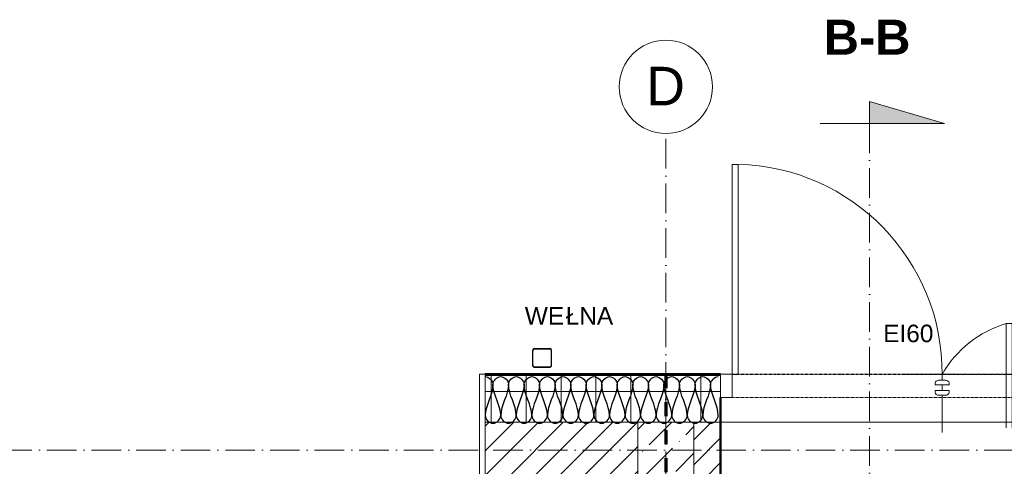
# Model space of a CAD drawing. Header units: millimetres. Extents: x -175722 to -110961, y 52375 to 104640.
# Tile 120 of 146: x -155373 to -154951, y 81278 to 81469. Entities that reach past the tile are written whole.
import ezdxf

# ---------------------------------------------------------------- set-up
doc = ezdxf.new("R2010")
doc.units = ezdxf.units.MM
for name, pattern in [('Dash', [11.999999, 6, -6]), ('Linia siatki', [19.05, 12.7, -3.175, 0, -3.175]), ('Przerywana gęsta', [4, 2, -2])]:
    doc.linetypes.add(name, pattern=pattern)
for name, color, linetype, lineweight in [('A-DETL', 90, 'Continuous', 5), ('A-DOOR', 31, 'Continuous', 5), ('A-DOOR-FRAM', 31, 'Continuous', 18), ('A-DOOR-HDLN', 31, 'Przerywana gęsta', 18), ('A-FLOR', 192, 'Continuous', 5), ('A-GENM', 13, 'Continuous', 5), ('A-WALL', 113, 'Continuous', 5), ('A-WALL-PATT', 111, 'Continuous', 50), ('G-ANNO-SYMB', 111, 'Continuous', 5), ('G-ANNO-TEXT', 231, 'Continuous', 5), ('S-COLS', 52, 'Continuous', 5), ('S-GRID', 1, 'Continuous', 5), ('S-GRID-IDEN', 1, 'Continuous', 5)]:
    doc.layers.add(name, color=color, linetype=linetype, lineweight=lineweight)
doc.styles.add('Arial_2', font='arial.ttf', dxfattribs={"height": 100})
doc.styles.add('Arial_5', font='arial.ttf', dxfattribs={"height": 2.5})
doc.styles.add('Arial_B', font='arialbd.ttf', dxfattribs={"height": 150})

# ---------------------------------------------------------------- blocks, each defined once
blk = doc.blocks.new('Drzwi-garażowe-wypukłe - 500x230-2384242-PARTER')
at = {"layer": 'A-DOOR-FRAM'}
for p, q in [((2250, 226.825), (2250, -233.175)), ((2275, 226.825), (2250, 226.825)), ((2275, -233.175), (2275, 226.825))]:
    blk.add_line(p, q, dxfattribs=at)
blk = doc.blocks.new('Drzwi_dwuskrzydłowe - 120x200-2387276-PARTER')
at = {"layer": 'A-DOOR'}
for p, q in [((-570, 1079.2), (-595, 1079.2)), ((-595, 1079.2), (-595, 179.2)), ((-570, 179.2), (-570, 1079.2)), ((580, -50), (580, 397.2)), ((580, 397.2), (605, 397.2)), ((605, 397.2), (605, -50)), ((-595, 179.2), (-570, 179.2)), ((305, 155), (305, 186.1)), ((305, 110), (305, 135)), ((305, -70), (305, 90))]:
    blk.add_line(p, q, dxfattribs=at)
at = {"layer": 'A-DOOR', "linetype": 'Przerywana gęsta'}
for p, q in [((-595, 180), (305, 180)), ((305, 180), (143.1, 180)), ((359, 180), (305, 180)), ((605, 180), (305, 180)), ((307.5, -280), (-595, -280)), ((145.1, -280), (307.5, -280)), ((359, -280), (305, -280)), ((305, -280), (605, -280))]:
    blk.add_line(p, q, dxfattribs=at)
at = {"layer": 'A-DOOR', "lineweight": 18}
for p, q in [((275, 142), (275, 135)), ((275, 135), (335, 135)), ((305, 155), (290, 155)), ((320, 155), (305, 155)), ((335, 135), (335, 142)), ((335, 110), (275, 110)), ((275, 110), (275, 103)), ((290, 90), (305, 90)), ((305, 90), (320, 90)), ((335, 103), (335, 110))]:
    blk.add_line(p, q, dxfattribs=at)
at = {"layer": 'A-DOOR'}
for centre, radius, start, end in [((-589, 185.3), 894.1, 359.607, 88.777), ((711.6, -51.3), 467.4, 106.357, 150.4499), ((290.1, 139.7), 15.3, 90.4435, 171.4975), ((319.9, 139.7), 15.3, 8.5025, 89.5565), ((290.1, 105.3), 15.3, 188.5025, 269.5565), ((319.9, 105.3), 15.3, 270.4435, 351.4975)]:
    blk.add_arc(centre, radius, start, end, dxfattribs=at)
at = {"layer": 'A-DOOR', "lineweight": 18}
for centre, start, end in [((290.1, 139.7), 90.4435, 171.4975), ((319.9, 139.7), 8.5025, 89.5565), ((290.1, 105.3), 188.5025, 269.5565), ((319.9, 105.3), 270.4435, 351.4975)]:
    blk.add_arc(centre, 15.3, start, end, dxfattribs=at)
at = {"layer": 'A-DOOR-FRAM'}
for p, q in [((-595, 180), (-645, 180)), ((-645, 180), (-645, 80)), ((-595, 80), (-595, 180)), ((655, 180), (605, 180)), ((605, 180), (605, 80)), ((655, 80), (655, 180)), ((-645, 80), (-595, 80)), ((605, 80), (655, 80))]:
    blk.add_line(p, q, dxfattribs=at)
at = {"layer": 'A-DOOR-HDLN'}
for p, q in [((-595, 179.2), (655, 179.2)), ((-595, 80), (605, 80))]:
    blk.add_line(p, q, dxfattribs=at)
blk = doc.blocks.new('Galeco_STAL2_-_System_rynnowy_-_Rura_spustowa - Rura spustowa-2485265-PARTER')
at = {"layer": 'A-GENM', "lineweight": 25}
for p, q in [((-266884.4, 43033.4), (-266884.4, 43099.4)), ((-266878.2, 43105.6), (-266812.2, 43105.6)), ((-266806, 43099.4), (-266806, 43033.4)), ((-266812.2, 43027.2), (-266878.2, 43027.2))]:
    blk.add_line(p, q, dxfattribs=at)
for centre, radius, start, end in [((-266877.2, 43098.4), 8, 90, 180), ((-266878.2, 43099.4), 6.2, 90, 180), ((-266813.2, 43098.4), 8, 0, 90), ((-266812.2, 43099.4), 6.2, 0, 90), ((-266877.2, 43034.4), 8, 180, 270), ((-266878.2, 43033.4), 6.2, 180, 270), ((-266813.2, 43034.4), 8, 270, 0), ((-266812.2, 43033.4), 6.2, 270, 0)]:
    blk.add_arc(centre, radius, start, end, dxfattribs=at)
blk = doc.blocks.new('Galeco STAL2 - Obejma - Galeco STAL2 - Obejma-2484166-PARTER')
at = {"layer": 'A-GENM'}
for p, q in [((-40.8, -32), (-40.8, 32)), ((-40, 32), (-40, -32)), ((-32, 40.8), (32, 40.8)), ((32, 40), (-32, 40)), ((40, -32), (40, 32)), ((40.8, 32), (40.8, -32)), ((-32, -40), (32, -40)), ((32, -40.8), (-32, -40.8))]:
    blk.add_line(p, q, dxfattribs=at)
for centre, radius, start, end in [((-32, 32), 8.8, 90, 180), ((-32, 32), 8.8, 90, 180), ((-32, 32), 8, 90, 180), ((-32, 32), 8, 90, 180), ((32, 32), 8.8, 360, 90), ((32, 32), 8.8, 360, 90), ((32, 32), 8, 0, 90), ((32, 32), 8, 0, 90), ((-32, -32), 8.8, 180, 270), ((-32, -32), 8.8, 180, 270), ((-32, -32), 8, 180, 270), ((-32, -32), 8, 180, 270), ((32, -32), 8, 270, 360), ((32, -32), 8.8, 270, 360), ((32, -32), 8, 270, 360), ((32, -32), 8.8, 270, 360)]:
    blk.add_arc(centre, radius, start, end, dxfattribs=at)
blk = doc.blocks.new('Galeco STAL2 - Obejma - Galeco STAL2 - Obejma-V1-PARTER')
at = {"layer": 'A-GENM'}
for centre, radius, start, end in [((-32, 32), 8.8, 90, 180), ((-32, 32), 8.8, 90, 180), ((-32, 32), 8, 105, 165), ((-32, 32), 8, 105, 165), ((32, 32), 8.8, 360, 90), ((32, 32), 8.8, 360, 90), ((32, 32), 8, 15, 75), ((32, 32), 8, 15, 75), ((-32, -32), 8.8, 180, 270), ((-32, -32), 8.8, 180, 270), ((-32, -32), 8, 195, 255), ((-32, -32), 8, 195, 255), ((32, -32), 8.8, 270, 360), ((32, -32), 8.8, 270, 360), ((32, -32), 8, 285, 345), ((32, -32), 8, 285, 345)]:
    blk.add_arc(centre, radius, start, end, dxfattribs=at)
blk = doc.blocks.new('SŁUP ŻELBETOWY O PRZEKROJU PROSTOKĄTNYM - 24x24-V6-PARTER')
at = {"layer": 'S-COLS'}
h = blk.add_hatch(dxfattribs=at)
h.set_pattern_fill('FP_16', color=1, style=0, pattern_type=2)
h.set_pattern_definition([(45, (268114.35, -42671.44), (42.768647, 156.8179), [201.613, -40.323, 1.676, -38.646])])
h.paths.add_polyline_path([(120, -120), (120, 120), (-120, 120), (-120, -120)])
at = {"layer": 'S-COLS', "color": 10, "lineweight": 18}
for p, q in [((120, 120), (-120, 120)), ((-120, 120), (-120, -120)), ((120, -120), (120, 120)), ((-120, -120), (120, -120))]:
    blk.add_line(p, q, dxfattribs=at)
blk = doc.blocks.new('Siatka - 4 mm-108067-PARTER')
at = {"layer": 'S-GRID-IDEN'}
blk.add_circle((0, 0), 4, dxfattribs=at)
blk = doc.blocks.new('Przekrój - Numer-622677-PARTER')
at = {"layer": 'G-ANNO-SYMB'}
blk.add_hatch(color=256, dxfattribs=at).paths.add_polyline_path([(0, 6.46), (0, 0), (-1.865, 0)])
for p, q in [((0, 6.46), (-1.865, 0)), ((0, 6.46), (0, -4.233)), ((0, 0), (0, 6.46)), ((-1.865, 0), (0, 0))]:
    blk.add_line(p, q, dxfattribs=at)
blk = doc.blocks.new('1')
at = {"layer": 'A-WALL-PATT', "lineweight": 5}
h = blk.add_hatch(dxfattribs=at)
h.set_pattern_fill('FP_1', color=256, scale=0.1, style=0, pattern_type=2)
h.set_pattern_definition([(37.5, (-124135.7194, 82209.6026), (-0.2031655, 6.2155416), [0.1676, -4.7356, 0.1676, -5.3162, -5.2419]), (37.5, (-124135.7194, 82209.6026), (-0.2031655, 6.2155416), [-10.3871, 0.1676, -5.0743]), (7.5, (-124135.719, 82209.603), (5.7089758, 9.103654), [0.1676, -2.4775, 0.1676, -4.2517, -1.6935]), (7.5, (-124135.719, 82209.603), (5.7089758, 9.103654), [-7.0645, 0.1676, -1.5259]), (327.5, (-124139.687, 82209.6026), (10.0456335, 0.0182419), [0.1676, -1.4453, 0.1676, -5.6388, -7.5806]), (327.5, (-124139.687, 82209.6026), (10.0456335, 0.0182419), [-7.4193, 0.1676, -7.413]), (317.5, (-124139.687, 82209.603), (9.697195, 2.831187), [0.1676, -0.6388, 0.1676, -3.6388, -4.3548]), (317.5, (-124139.687, 82209.603), (9.697195, 2.831187), [-4.6129, 0.1676, -4.1872])])
h.paths.add_polyline_path([(-152074.65, 86508.75), (-152074.65, 86509.25), (-152179.65, 86509.25), (-152179.65, 86508.75), (-152179.15, 86508.75)])
h.paths.add_polyline_path([(-150288.15, 86508.75), (-150288.15, 86509.25), (-150793.65, 86509.25), (-150793.65, 86508.75), (-150301, 86508.75)])
h.paths.add_polyline_path([(-151479.65, 86508.75), (-151479.65, 86509.25), (-151619.65, 86509.25), (-151619.65, 86508.75)])
h.paths.add_polyline_path([(-150923.65, 86508.75), (-150923.65, 86509.25), (-151024.65, 86509.25), (-151024.65, 86508.75)])
h = blk.add_hatch(dxfattribs=at)
h.set_pattern_fill('FP_2', color=256, scale=0.1, style=0, pattern_type=2)
h.set_pattern_definition([(0, (-124135.72, 82209.603), (0, 15), []), (90, (-124135.72, 82209.603), (-15, 9e-16), [])])
h.paths.add_polyline_path([(-150923.65, 86488.75), (-150923.65, 86508.75), (-151024.65, 86508.75), (-151024.65, 86488.75), (-150935.15, 86488.75)])
h.paths.add_polyline_path([(-150332.15, 86488.75), (-150308.15, 86488.75), (-150308.15, 86508.75), (-150793.65, 86508.75), (-150793.65, 86488.75), (-150333.65, 86488.75)])
h.paths.add_polyline_path([(-152159.15, 86488.75), (-152074.65, 86488.75), (-152074.65, 86508.75), (-152179.15, 86508.75), (-152179.15, 86488.75)])
h.paths.add_polyline_path([(-151479.65, 86488.75), (-151479.65, 86508.75), (-151619.65, 86508.75), (-151619.65, 86488.75), (-151534.65, 86488.75)])
h = blk.add_hatch(dxfattribs=at)
h.set_pattern_fill('FP_3', color=256, scale=0.1, style=0, pattern_type=2)
h.set_pattern_definition([(45, (-124135.7194, 82209.603), (-5.3033009, 5.3033009), [])])
h.paths.add_polyline_path([(-151024.65, 86464.75), (-150959.15, 86464.75), (-150959.15, 86488.75), (-151024.65, 86488.75)])
h.paths.add_polyline_path([(-150333.65, 86464.75), (-150332.15, 86464.75), (-150332.15, 86488.75), (-150793.65, 86488.75), (-150793.65, 86464.75), (-150548.05, 86464.75)])
h.paths.add_polyline_path([(-152119.15, 86464.75), (-152074.65, 86464.75), (-152074.65, 86488.75), (-152119.15, 86488.75), (-152119.15, 86471.09)])
h.paths.add_polyline_path([(-151479.65, 86464.75), (-151479.65, 86488.75), (-151534.65, 86488.75), (-151534.65, 86464.75)])
h.paths.add_polyline_path([(-150923.65, 86464.75), (-150923.65, 86488.75), (-150935.15, 86488.75), (-150935.15, 86464.75), (-150933.65, 86464.75)])
h.paths.add_polyline_path([(-151619.65, 86464.75), (-151559.65, 86464.75), (-151559.65, 86488.75), (-151619.65, 86488.75)])
at = {"layer": 'A-DETL', "linetype": 'Dash', "lineweight": 70}
blk.add_line((-150947.15, 86509.25), (-150947.15, 84717.75), dxfattribs=at)
blk.add_line((-150947.15, 86509.25), (-150947.15, 84717.75), dxfattribs=at)
at = {"layer": 'A-DETL', "color": 12, "lineweight": 25}
for points in [[(-151024.65, 86508.25), (-151023.08, 86508.25), (-151021.32, 86506.48), (-151021.32, 86504.91)], [(-151021.32, 86504.91), (-151021.32, 86506.48), (-151017.99, 86510.01), (-151014.65, 86506.48), (-151014.65, 86504.91)], [(-151014.65, 86504.91), (-151014.65, 86506.48), (-151011.32, 86510.01), (-151007.99, 86506.48), (-151007.99, 86504.91)], [(-151007.99, 86504.91), (-151007.99, 86506.48), (-151004.65, 86510.01), (-151001.32, 86506.48), (-151001.32, 86504.91)], [(-151001.32, 86504.91), (-151001.32, 86506.48), (-150997.99, 86510.01), (-150994.65, 86506.48), (-150994.65, 86504.91)], [(-150994.65, 86504.91), (-150994.65, 86506.48), (-150991.32, 86510.01), (-150987.99, 86506.48), (-150987.99, 86504.91)], [(-150987.99, 86504.91), (-150987.99, 86506.48), (-150984.65, 86510.01), (-150981.32, 86506.48), (-150981.32, 86504.91)], [(-150981.32, 86504.91), (-150981.32, 86506.48), (-150977.99, 86510.01), (-150974.65, 86506.48), (-150974.65, 86504.91)], [(-150974.65, 86504.91), (-150974.65, 86506.48), (-150971.32, 86510.01), (-150967.99, 86506.48), (-150967.99, 86504.91)], [(-150967.99, 86504.91), (-150967.99, 86506.48), (-150964.65, 86510.01), (-150961.32, 86506.48), (-150961.32, 86504.91)], [(-150961.32, 86504.91), (-150961.32, 86506.48), (-150957.99, 86510.01), (-150954.65, 86506.48), (-150954.65, 86504.91)], [(-150954.65, 86504.91), (-150954.65, 86506.48), (-150951.32, 86510.01), (-150947.99, 86506.48), (-150947.99, 86504.91)], [(-150947.99, 86504.91), (-150947.99, 86506.48), (-150944.65, 86510.01), (-150941.32, 86506.48), (-150941.32, 86504.91)], [(-150941.32, 86504.91), (-150941.32, 86506.48), (-150937.99, 86510.01), (-150934.65, 86506.48), (-150934.65, 86504.91)], [(-150934.65, 86504.91), (-150934.65, 86506.48), (-150931.32, 86510.01), (-150927.99, 86506.48), (-150927.99, 86504.91)], [(-150927.99, 86504.91), (-150927.99, 86506.48), (-150926.23, 86508.25), (-150924.65, 86508.25)], [(-151021.32, 86504.91), (-151021.32, 86500.33), (-151024.65, 86496.16), (-151024.65, 86491.58)], [(-151017.99, 86491.58), (-151017.99, 86496.16), (-151021.32, 86500.33), (-151021.32, 86504.91)], [(-151014.65, 86504.91), (-151014.65, 86500.33), (-151017.99, 86496.16), (-151017.99, 86491.58)], [(-151011.32, 86491.58), (-151011.32, 86496.16), (-151014.65, 86500.33), (-151014.65, 86504.91)], [(-151007.99, 86504.91), (-151007.99, 86500.33), (-151011.32, 86496.16), (-151011.32, 86491.58)], [(-151004.65, 86491.58), (-151004.65, 86496.16), (-151007.99, 86500.33), (-151007.99, 86504.91)], [(-151001.32, 86504.91), (-151001.32, 86500.33), (-151004.65, 86496.16), (-151004.65, 86491.58)], [(-150997.99, 86491.58), (-150997.99, 86496.16), (-151001.32, 86500.33), (-151001.32, 86504.91)], [(-150994.65, 86504.91), (-150994.65, 86500.33), (-150997.99, 86496.16), (-150997.99, 86491.58)], [(-150991.32, 86491.58), (-150991.32, 86496.16), (-150994.65, 86500.33), (-150994.65, 86504.91)], [(-150987.99, 86504.91), (-150987.99, 86500.33), (-150991.32, 86496.16), (-150991.32, 86491.58)], [(-150984.65, 86491.58), (-150984.65, 86496.16), (-150987.99, 86500.33), (-150987.99, 86504.91)], [(-150981.32, 86504.91), (-150981.32, 86500.33), (-150984.65, 86496.16), (-150984.65, 86491.58)], [(-150977.99, 86491.58), (-150977.99, 86496.16), (-150981.32, 86500.33), (-150981.32, 86504.91)], [(-150974.65, 86504.91), (-150974.65, 86500.33), (-150977.99, 86496.16), (-150977.99, 86491.58)], [(-150971.32, 86491.58), (-150971.32, 86496.16), (-150974.65, 86500.33), (-150974.65, 86504.91)], [(-150967.99, 86504.91), (-150967.99, 86500.33), (-150971.32, 86496.16), (-150971.32, 86491.58)], [(-150964.65, 86491.58), (-150964.65, 86496.16), (-150967.99, 86500.33), (-150967.99, 86504.91)], [(-150961.32, 86504.91), (-150961.32, 86500.33), (-150964.65, 86496.16), (-150964.65, 86491.58)], [(-150957.99, 86491.58), (-150957.99, 86496.16), (-150961.32, 86500.33), (-150961.32, 86504.91)], [(-150954.65, 86504.91), (-150954.65, 86500.33), (-150957.99, 86496.16), (-150957.99, 86491.58)], [(-150951.32, 86491.58), (-150951.32, 86496.16), (-150954.65, 86500.33), (-150954.65, 86504.91)], [(-150947.99, 86504.91), (-150947.99, 86500.33), (-150951.32, 86496.16), (-150951.32, 86491.58)], [(-150944.65, 86491.58), (-150944.65, 86496.16), (-150947.99, 86500.33), (-150947.99, 86504.91)], [(-150941.32, 86504.91), (-150941.32, 86500.33), (-150944.65, 86496.16), (-150944.65, 86491.58)], [(-150937.99, 86491.58), (-150937.99, 86496.16), (-150941.32, 86500.33), (-150941.32, 86504.91)], [(-150934.65, 86504.91), (-150934.65, 86500.33), (-150937.99, 86496.16), (-150937.99, 86491.58)], [(-150931.32, 86491.58), (-150931.32, 86496.16), (-150934.65, 86500.33), (-150934.65, 86504.91)], [(-150927.99, 86504.91), (-150927.99, 86500.33), (-150931.32, 86496.16), (-150931.32, 86491.58)], [(-150924.65, 86491.58), (-150924.65, 86496.16), (-150927.99, 86500.33), (-150927.99, 86504.91)], [(-151024.65, 86491.58), (-151024.65, 86490.01), (-151021.32, 86486.48), (-151017.99, 86490.01), (-151017.99, 86491.58)], [(-151017.99, 86491.58), (-151017.99, 86490.01), (-151014.65, 86486.48), (-151011.32, 86490.01), (-151011.32, 86491.58)], [(-151011.32, 86491.58), (-151011.32, 86490.01), (-151007.99, 86486.48), (-151004.65, 86490.01), (-151004.65, 86491.58)], [(-151004.65, 86491.58), (-151004.65, 86490.01), (-151001.32, 86486.48), (-150997.99, 86490.01), (-150997.99, 86491.58)], [(-150997.99, 86491.58), (-150997.99, 86490.01), (-150994.65, 86486.48), (-150991.32, 86490.01), (-150991.32, 86491.58)], [(-150991.32, 86491.58), (-150991.32, 86490.01), (-150987.99, 86486.48), (-150984.65, 86490.01), (-150984.65, 86491.58)], [(-150984.65, 86491.58), (-150984.65, 86490.01), (-150981.32, 86486.48), (-150977.99, 86490.01), (-150977.99, 86491.58)], [(-150977.99, 86491.58), (-150977.99, 86490.01), (-150974.65, 86486.48), (-150971.32, 86490.01), (-150971.32, 86491.58)], [(-150971.32, 86491.58), (-150971.32, 86490.01), (-150967.99, 86486.48), (-150964.65, 86490.01), (-150964.65, 86491.58)], [(-150964.65, 86491.58), (-150964.65, 86490.01), (-150961.32, 86486.48), (-150957.99, 86490.01), (-150957.99, 86491.58)], [(-150957.99, 86491.58), (-150957.99, 86490.01), (-150954.65, 86486.48), (-150951.32, 86490.01), (-150951.32, 86491.58)], [(-150951.32, 86491.58), (-150951.32, 86490.01), (-150947.99, 86486.48), (-150944.65, 86490.01), (-150944.65, 86491.58)], [(-150944.65, 86491.58), (-150944.65, 86490.01), (-150941.32, 86486.48), (-150937.99, 86490.01), (-150937.99, 86491.58)], [(-150937.99, 86491.58), (-150937.99, 86490.01), (-150934.65, 86486.48), (-150931.32, 86490.01), (-150931.32, 86491.58)], [(-150931.32, 86491.58), (-150931.32, 86490.01), (-150927.99, 86486.48), (-150924.65, 86490.01), (-150924.65, 86491.58)]]:
    blk.add_open_spline(points, degree=3, dxfattribs=at)
at = {"layer": 'A-FLOR'}
blk.add_line((-150793.65, 86488.75), (-150923.65, 86488.75), dxfattribs=at)
at = {"layer": 'A-WALL', "lineweight": 50}
for p, q in [((-150923.65, 86509.25), (-151024.65, 86509.25)), ((-150923.65, 86463.25), (-150923.65, 86499.25))]:
    blk.add_line(p, q, dxfattribs=at)
at = {"layer": 'A-WALL'}
for p, q in [((-150923.65, 86508.75), (-151024.65, 86508.75)), ((-150959.15, 86488.75), (-151024.65, 86488.75)), ((-150923.65, 86488.75), (-150935.15, 86488.75))]:
    blk.add_line(p, q, dxfattribs=at)
at = {"layer": 'G-ANNO-SYMB', "linetype": 'Linia siatki'}
blk.add_line((-150859.86, 86616.76), (-150859.86, 84659.78), dxfattribs=at)
at = {"layer": 'S-GRID', "linetype": 'Linia siatki'}
for p, q in [((-150947.15, 84663.31), (-150947.15, 86612.42)), ((-150146.78, 86476.75), (-152301.95, 86476.75))]:
    blk.add_line(p, q, dxfattribs=at)
at = {"layer": 'A-DOOR', "linetype": 'Przerywana gęsta', "xscale": 0.1, "yscale": 0.1, "zscale": 0.1}
blk.add_blockref('Drzwi_dwuskrzydłowe - 120x200-2387276-PARTER', (-150859.15, 86491.25), dxfattribs=at)
at = {"layer": 'A-DOOR', "xscale": 0.1, "yscale": 0.1, "zscale": 0.1}
blk.add_blockref('Drzwi-garażowe-wypukłe - 500x230-2384242-PARTER', (-151252.15, 86486.56), dxfattribs=at)
at = {"layer": 'A-GENM', "extrusion": (0, 0, -1), "xscale": 0.1, "yscale": 0.1, "zscale": 0.1, "rotation": 270.0000000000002}
for name in ['Galeco STAL2 - Obejma - Galeco STAL2 - Obejma-2484166-PARTER', 'Galeco STAL2 - Obejma - Galeco STAL2 - Obejma-V1-PARTER']:
    blk.add_blockref(name, (151000.24, 86516.25), dxfattribs=at)
at = {"layer": 'A-GENM', "lineweight": 25, "xscale": 0.1, "yscale": 0.1, "zscale": 0.1}
blk.add_blockref('Galeco_STAL2_-_System_rynnowy_-_Rura_spustowa - Rura spustowa-2485265-PARTER', (-124315.72, 82209.6), dxfattribs=at)
at = {"layer": 'G-ANNO-SYMB', "xscale": 4.999999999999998, "yscale": 4.999999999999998, "zscale": 4.999999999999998, "rotation": 269.9999999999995}
blk.add_blockref('Przekrój - Numer-622677-PARTER', (-150859.86, 86616.76), dxfattribs=at)
at = {"layer": 'S-COLS', "color": 10, "lineweight": 18, "xscale": 0.1, "yscale": 0.1, "zscale": 0.1}
blk.add_blockref('SŁUP ŻELBETOWY O PRZEKROJU PROSTOKĄTNYM - 24x24-V6-PARTER', (-150947.15, 86476.75), dxfattribs=at)
at = {"layer": 'S-GRID-IDEN', "xscale": 4.999999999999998, "yscale": 4.999999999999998, "zscale": 4.999999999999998}
blk.add_blockref('Siatka - 4 mm-108067-PARTER', (-150947.15, 86632.42), dxfattribs=at)
at = {"layer": 'G-ANNO-SYMB', "insert": (-150879.46, 86661.19), "char_height": 15, "width": 45.2953, "attachment_point": 1, "style": 'Arial_B'}
blk.add_mtext('B-B', dxfattribs=at)
at = {"layer": 'G-ANNO-TEXT', "color": 1, "char_height": 7.5, "attachment_point": 1, "style": 'Arial_5'}
for s, insert, width in [('WE', (-151007.67, 86538.06), 21.2447), ('ŁNA', (-150990.14, 86538.06), 24.8523), ('EI60', (-150853.93, 86530.52), 26.4557)]:
    blk.add_mtext(s, dxfattribs=dict(at, insert=insert, width=width))
at = {"layer": 'S-GRID-IDEN', "insert": (-150955.61, 86641.01), "char_height": 16.5, "width": 20.0422, "attachment_point": 1, "style": 'Arial_2'}
blk.add_mtext('\\fArial|b0|i0|c238|p34|;D', dxfattribs=at)

msp = doc.modelspace()

# ---------------------------------------------------------------- block references
msp.add_blockref('1', (-4148.58187, -5192.22609))

doc.saveas('drawing.dxf')
